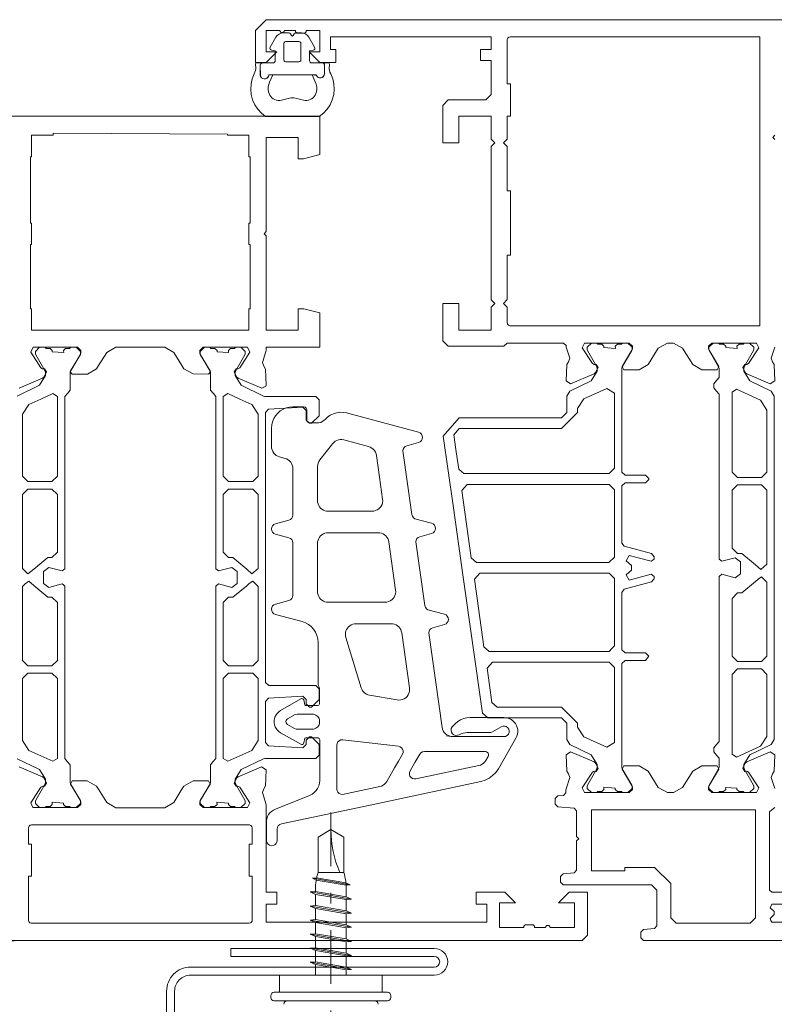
# Paper-space layout 'AD-03 DETAL MONTAŻU OKNA' of a CAD drawing. Header units: millimetres. Extents: x 0 to 420, y 0 to 297.
# Tile 6 of 40: x 97 to 104, y 47 to 56. Entities that reach past the tile are written whole.
import ezdxf
from ezdxf.xclip import XClip

# ---------------------------------------------------------------- set-up
doc = ezdxf.new("R2010")
doc.units = ezdxf.units.MM
doc.header["$MEASUREMENT"] = 0
doc.header["$XCLIPFRAME"] = 0
doc.linetypes.add('051017 Zielona dla najemcy +1$0$STRICHPUNKT', pattern=[10, 5, -2.5, 0, -2.5])
doc.layers.add('0_Nr_pióra__10', color=7, linetype='Continuous', lineweight=13, true_color=0x4b4b4b)
doc.layers.add('A_sciany_Nr_pióra__7', color=7, linetype='Continuous', lineweight=18, true_color=0x171717)
doc.layers.add('A_podrys', color=7, linetype='Continuous')
doc.layers.add('A_stolarka_Nr_pióra__3', color=252, linetype='Continuous', lineweight=13)
doc.linetypes.add('IZOLACJA-0_5', pattern='A,0,[1,AD-03 DETAL MONTAŻU OKNA1.Shx,S=2.380952,R=0,X=0,Y=3.53016e-16],-300,0', length=300)

# ---------------------------------------------------------------- blocks, each defined once
blk = doc.blocks.new('Rysunek_1_1', base_point=(-23204.6361, -13199.2849))
at = {"layer": '0_Nr_pióra__10', "color": 251, "linetype": '051017 Zielona dla najemcy +1$0$STRICHPUNKT', "lineweight": 13, "ltscale": 0.1, "true_color": 0x4b4b4b}
blk.add_line((99.5822, 48.8478), (99.5822, 46.4488), dxfattribs=at)
at = {"layer": '0_Nr_pióra__10', "color": 251, "linetype": 'Continuous', "lineweight": 13, "ltscale": 0.1, "true_color": 0x4b4b4b}
for p, q in [((99.5822, 48.6886), (99.4622, 48.6193)), ((99.5822, 48.6886), (99.7022, 48.6193)), ((99.4622, 48.6193), (99.4622, 48.2886)), ((99.7022, 48.6193), (99.7022, 48.2886)), ((99.4622, 48.2886), (99.7022, 48.2886)), ((99.4097, 48.234), (99.449, 48.2375)), ((99.4097, 48.234), (99.7627, 48.1718)), ((99.4097, 48.234), (99.4452, 48.2175)), ((99.4451, 48.2166), (99.725, 48.1685)), ((99.449, 48.2375), (99.7229, 48.1904)), ((99.3902, 48.1061), (99.4382, 48.1103)), ((99.3902, 48.1061), (99.7742, 48.0384)), ((99.3902, 48.1061), (99.4382, 48.0837)), ((99.4382, 48.1324), (99.4382, 48.1103)), ((99.4382, 48.1103), (99.7262, 48.0608)), ((99.7627, 48.1718), (99.7229, 48.1904)), ((99.7627, 48.1718), (99.725, 48.1685)), ((99.7262, 48.1324), (99.7262, 48.0608)), ((99.4382, 48.0837), (99.4382, 47.979)), ((99.4382, 48.0837), (99.7262, 48.0342)), ((99.7742, 48.0384), (99.7262, 48.0608)), ((99.7742, 48.0384), (99.7262, 48.0342)), ((99.7262, 48.0342), (99.7262, 47.9295)), ((99.3902, 47.9748), (99.4382, 47.979)), ((99.3902, 47.9748), (99.7742, 47.9071)), ((99.3902, 47.9748), (99.4382, 47.9524)), ((99.4382, 47.979), (99.7262, 47.9295)), ((99.4382, 47.9524), (99.7262, 47.9029)), ((99.4382, 47.9524), (99.4382, 47.8476)), ((99.7742, 47.9071), (99.7262, 47.9295)), ((99.3902, 47.8434), (99.4382, 47.8476)), ((99.3902, 47.8434), (99.7742, 47.7757)), ((99.3902, 47.8434), (99.4382, 47.8211)), ((99.4382, 47.8476), (99.7262, 47.7981)), ((99.7742, 47.9071), (99.7262, 47.9029)), ((99.7262, 47.9029), (99.7262, 47.7981)), ((99.4382, 47.8211), (99.7262, 47.7715)), ((99.4382, 47.8211), (99.4382, 47.7163)), ((99.7742, 47.7757), (99.7262, 47.7981)), ((99.7742, 47.7757), (99.7262, 47.7715)), ((99.7262, 47.7715), (99.7262, 47.6668)), ((99.3902, 47.7121), (99.4382, 47.7163)), ((99.3902, 47.7121), (99.7742, 47.6444)), ((99.3902, 47.7121), (99.4382, 47.6897)), ((99.4382, 47.7163), (99.7262, 47.6668)), ((99.4382, 47.6897), (99.7262, 47.6402)), ((99.4382, 47.6897), (99.4382, 47.585)), ((99.7742, 47.6444), (99.7262, 47.6668)), ((99.7742, 47.6444), (99.7262, 47.6402)), ((99.3902, 47.5808), (99.4382, 47.585)), ((99.3902, 47.5808), (99.7742, 47.513)), ((99.3902, 47.5808), (99.4382, 47.5584)), ((99.4382, 47.585), (99.7262, 47.5354)), ((99.4382, 47.5584), (99.7262, 47.5088)), ((99.4382, 47.5584), (99.4382, 47.4536)), ((99.7262, 47.6402), (99.7262, 47.5354)), ((99.7742, 47.513), (99.7262, 47.5354)), ((99.7742, 47.513), (99.7262, 47.5088)), ((99.7262, 47.5088), (99.7262, 47.4041)), ((99.3902, 47.4494), (99.4382, 47.4536)), ((99.3902, 47.4494), (99.7742, 47.3817)), ((99.3902, 47.4494), (99.4382, 47.427)), ((99.4382, 47.4536), (99.7262, 47.4041)), ((99.4382, 47.427), (99.7262, 47.3775)), ((99.4382, 47.427), (99.4382, 47.3286)), ((99.7742, 47.3817), (99.7262, 47.4041)), ((99.7742, 47.3817), (99.7262, 47.3775)), ((99.7262, 47.3775), (99.7262, 47.3286)), ((99.0222, 47.1366), (99.0222, 47.1206)), ((99.0542, 47.1686), (100.1102, 47.1686)), ((100.1422, 47.1366), (100.1422, 47.1206)), ((99.0542, 47.0886), (100.1102, 47.0886))]:
    blk.add_line(p, q, dxfattribs=at)
at = {"layer": '0_Nr_pióra__10', "color": 251, "linetype": 'Continuous', "lineweight": 13, "ltscale": 0.1, "true_color": 0x4b4b4b, "flags": 128}
blk.add_lwpolyline([(100.548, 47.4036), (98.273, 47.4036, 0.414214), (98.048, 47.1786), (98.048, 41.3408, -0.414214), (97.898, 41.1908), (91.248, 41.1908, -1), (91.248, 41.2908), (93.148, 41.2908), (93.148, 41.3658), (91.248, 41.3658, 1), (91.248, 41.1158), (97.898, 41.1158, 0.414214), (98.123, 41.3408), (98.123, 47.1786, -0.414214), (98.273, 47.3286), (100.548, 47.3286, 1), (100.548, 47.5786), (98.648, 47.5786), (98.648, 47.5036), (100.548, 47.5036, -1)], format="xyb", close=True, dxfattribs=at)
blk.add_lwpolyline([(99.1022, 47.1686), (99.1022, 47.3286), (100.0622, 47.3286), (100.0622, 47.1686)], dxfattribs=at)
at = {"layer": '0_Nr_pióra__10', "color": 251, "linetype": 'Continuous', "lineweight": 13, "ltscale": 0.1, "true_color": 0x4b4b4b}
for centre, radius, start, end in [((100.58, 48.6886), 0.9978, 180, 203.63452), ((99.9586, 48.1324), 0.5204, 162.5312, 180), ((99.2059, 48.1324), 0.5204, 0, 17.4688), ((99.0542, 47.1366), 0.032, 90, 180), ((99.0542, 47.1206), 0.032, 180, 270), ((100.1102, 47.1366), 0.032, 0, 90), ((100.1102, 47.1206), 0.032, 270, 0), ((99.1742, 47.0566), 0.032, 90, 180), ((99.9902, 47.0566), 0.032, 0, 90)]:
    blk.add_arc(centre, radius, start, end, dxfattribs=at)
at = {"layer": 'A_sciany_Nr_pióra__7', "color": 250, "linetype": 'IZOLACJA-0_5', "lineweight": 18, "ltscale": 0.1, "true_color": 0x171717, "flags": 128}
blk.add_lwpolyline([(96.1759, 44.2248), (96.1759, 47.1534, -0.414214), (96.6759, 47.6534), (100.4776, 47.6534)], format="xyb", dxfattribs=at)
at = {"layer": 'A_stolarka_Nr_pióra__3', "color": 252, "linetype": 'Continuous', "lineweight": 13, "ltscale": 0.1}
for p, q in [((99.1883, 56.13), (99.1384, 56.13)), ((99.2143, 56.105), (99.2056, 56.12)), ((99.2403, 56.12), (99.2316, 56.105)), ((99.3075, 56.13), (99.2576, 56.13)), ((99.0691, 56.09), (99.0156, 55.9974)), ((99.4303, 55.9974), (99.3768, 56.09)), ((99.0295, 55.9677), (99.0629, 55.9618)), ((99.0629, 55.9618), (99.0629, 55.87)), ((99.3829, 55.9618), (99.4164, 55.9677)), ((99.3829, 55.87), (99.3829, 55.9618)), ((98.9229, 55.83), (98.9229, 55.74)), ((99.0429, 55.85), (98.9429, 55.85)), ((99.5029, 55.85), (99.4029, 55.85)), ((99.5229, 55.75), (99.5229, 55.83)), ((99.0029, 55.74), (99.4442, 55.74))]:
    blk.add_line(p, q, dxfattribs=at)
at = {"layer": 'A_stolarka_Nr_pióra__3', "color": 252, "linetype": 'Continuous', "lineweight": 13, "ltscale": 0.1, "flags": 128}
for points in [[(103.7279, 55.174), (103.7079, 55.154), (103.7279, 55.134)], [(103.7257, 53.1959), (103.692, 53.0921), (103.706, 53.0566), (103.7215, 53.0314), (103.7268, 52.8813), (103.6851, 52.8527), (103.4665, 52.9454), (103.4515, 52.9594), (103.4281, 53.0053), (103.447, 53.0343), (103.4645, 53.0334), (103.4823, 53.0425), (103.5764, 53.1875), (103.555, 53.2336), (103.1382, 53.2336), (103.1082, 53.2036), (103.1082, 53.1815), (103.1126, 53.1659), (103.2052, 53.014), (103.1881, 52.9836), (103.0456, 52.984), (102.9603, 53.0319), (102.8664, 53.1857), (102.7811, 53.2336), (102.7247, 53.2336), (102.6393, 53.1857), (102.5455, 53.0319), (102.4601, 52.9836), (102.3176, 52.9836), (102.3005, 53.014), (102.3932, 53.1659), (102.3976, 53.1815), (102.3976, 53.2036), (102.3676, 53.2336), (101.9507, 53.2336), (101.9293, 53.1875), (102.0235, 53.0425), (102.0413, 53.0334), (102.0588, 53.0343), (102.0776, 53.0053), (102.0543, 52.9594), (102.0393, 52.9454), (101.8207, 52.8527), (101.779, 52.8813), (101.7842, 53.0314), (101.7997, 53.0566), (101.8137, 53.0921), (101.78, 53.1961), (101.7776, 53.2096), (101.7526, 53.2336), (101.228, 53.2336), (101.1979, 53.2036), (100.678, 53.2036), (100.628, 53.2536), (100.628, 53.6036), (100.778, 53.6036), (100.778, 53.3536), (101.078, 53.3536), (101.078, 53.5688), (101.1128, 53.6036), (101.078, 53.6384), (101.078, 55.0686), (101.113, 55.1036), (101.078, 55.1386), (101.078, 55.3536), (100.778, 55.3536), (100.778, 55.1036), (100.6283, 55.1036), (100.6283, 55.4536), (100.6783, 55.5036), (101.028, 55.5036), (101.078, 55.5536), (101.078, 55.8736), (100.978, 55.8736), (100.978, 55.9736), (101.078, 55.9736), (101.078, 56.0936), (99.578, 56.0936), (99.578, 55.9736), (99.628, 55.9736), (99.628, 55.8536), (99.478, 55.8536), (99.378, 55.9536), (99.478, 55.9536), (99.478, 56.1536), (99.3529, 56.1536), (99.3529, 56.1411), (99.3404, 56.1286), (99.2654, 56.1286), (99.2529, 56.1411), (99.2529, 56.1536), (99.1529, 56.1536), (99.1379, 56.1336), (99.1179, 56.1336), (99.1029, 56.1536), (98.978, 56.1536), (98.978, 55.9536), (99.078, 55.9536), (98.978, 55.8536), (98.878, 55.8536), (98.878, 56.1536), (98.978, 56.2536), (104.2279, 56.2536)], [(96.128, 55.3536), (99.478, 55.3536), (99.478, 55.1737), (99.478, 54.9938), (99.328, 54.9536), (99.278, 54.9536), (99.278, 55.1538), (98.978, 55.1538), (98.978, 54.274), (98.958, 54.254), (98.978, 54.234), (98.978, 53.3536), (99.278, 53.3536), (99.278, 53.5536), (99.3311, 53.5536), (99.478, 53.5142), (99.478, 53.1936), (98.978, 53.1936), (98.9784, 53.1669), (98.9761, 53.1554), (98.9424, 53.0516), (98.9564, 53.016), (98.9719, 52.9908), (98.9771, 52.8408), (98.9757, 52.8305), (98.9379, 52.8112), (98.7168, 52.9049), (98.7018, 52.9189), (98.6785, 52.9647), (98.6973, 52.9938), (98.7148, 52.9929), (98.7326, 53.0019), (98.8268, 53.147), (98.8045, 53.1936), (98.3883, 53.1936), (98.3583, 53.1636), (98.3583, 53.1415), (98.3627, 53.1259), (98.4554, 52.974), (98.4583, 52.9636), (98.4383, 52.9439), (98.2957, 52.9443), (98.2104, 52.9922), (98.192, 53.0224), (98.1163, 53.1464), (98.0309, 53.1943), (97.5748, 53.1941), (97.4895, 53.1461), (97.4138, 53.0221), (97.3954, 52.992), (97.31, 52.9436), (97.1675, 52.9436), (97.1476, 52.9636), (97.1506, 52.974), (97.2433, 53.1259), (97.2476, 53.1415), (97.2476, 53.1636), (97.2176, 53.1936), (96.8015, 53.1936), (96.7792, 53.147), (96.8733, 53.0019), (96.8912, 52.9929), (96.9086, 52.9938), (96.9275, 52.9647), (96.9041, 52.9189), (96.8891, 52.9049), (96.6705, 52.8121)], [(96.6527, 52.7367), (96.862, 52.8388), (96.9182, 52.9287), (96.9182, 52.9558), (96.9142, 52.9708), (96.8259, 53.1237), (96.8232, 53.1337), (96.8232, 53.1537), (96.8632, 53.1937), (96.9132, 53.1937), (96.9232, 53.1837), (96.9607, 53.1837), (96.9807, 53.1637), (96.9807, 53.1525), (97.0876, 53.1441), (97.0857, 53.1637), (97.1057, 53.1837), (97.1432, 53.1837), (97.1532, 53.1937), (97.2032, 53.1937), (97.2432, 53.1537), (97.2432, 53.1337), (97.2405, 53.1237), (97.1522, 52.9708), (97.1482, 52.9558), (97.1482, 52.7937), (97.126, 52.7647), (97.0982, 52.7343), (97.0982, 51.1237), (97.0731, 51.1044), (96.9484, 51.1374), (96.8982, 51.0987), (96.8982, 50.9887), (96.9484, 50.95), (97.0731, 50.983), (97.0856, 50.9734), (97.0982, 50.9637), (97.0982, 49.3531), (97.1204, 49.3242), (97.1482, 49.2937), (97.1482, 49.1316), (97.1522, 49.1166), (97.2405, 48.9637), (97.2432, 48.9537), (97.2432, 48.9337), (97.2032, 48.8937), (97.1532, 48.8937), (97.1432, 48.9037), (97.1057, 48.9037), (97.0857, 48.9237), (97.0857, 48.9349), (96.9788, 48.9433), (96.9807, 48.9237), (96.9607, 48.9037), (96.9232, 48.9037), (96.9132, 48.8937), (96.8632, 48.8937), (96.8232, 48.9337), (96.8232, 48.9537), (96.8259, 48.9637), (96.9142, 49.1166), (96.9182, 49.1316), (96.9182, 49.1587), (96.862, 49.2486), (96.6527, 49.3507)], [(105.4872, 47.8234), (103.6978, 47.8234), (103.6909, 47.8406), (103.6839, 47.8578), (103.7216, 47.894), (103.7216, 47.9228), (103.6839, 47.959), (103.6978, 47.9934), (103.8278, 47.9934)], [(103.8278, 48.1034), (103.6978, 48.1034), (103.6778, 48.1234), (103.6782, 48.8535), (103.6982, 48.8734), (103.7278, 48.8934)], [(103.7257, 49.0711), (103.692, 49.1749), (103.706, 49.2105), (103.7215, 49.2357), (103.7268, 49.3857), (103.6851, 49.4144), (103.4665, 49.3216), (103.4515, 49.3076), (103.4281, 49.2618), (103.447, 49.2327), (103.4645, 49.2337), (103.4823, 49.2246), (103.5764, 49.0796), (103.555, 49.0335), (103.1382, 49.0335), (103.1082, 49.0635), (103.1082, 49.0855), (103.1126, 49.1012), (103.2054, 49.2532), (103.1882, 49.2836), (103.0456, 49.2832), (102.9603, 49.2353), (102.8663, 49.0814), (102.781, 49.0335), (102.7248, 49.0335), (102.6394, 49.0814), (102.5455, 49.2353), (102.4601, 49.2836), (102.3175, 49.2836), (102.3004, 49.2532), (102.3932, 49.1012), (102.3976, 49.0855), (102.3976, 49.0635), (102.3676, 49.0335), (101.9507, 49.0335), (101.9293, 49.0796), (102.0235, 49.2246), (102.0413, 49.2337), (102.0588, 49.2327), (102.0776, 49.2618), (102.0543, 49.3076), (102.0393, 49.3216), (101.8207, 49.4144), (101.779, 49.3857), (101.7842, 49.2357), (101.7997, 49.2105), (101.8137, 49.1749), (101.7793, 49.069), (101.7769, 49.0537), (101.7768, 49.0329), (101.754, 49.0081), (101.7, 49.0034), (101.6772, 48.9785), (101.6772, 48.9264), (101.7, 48.9015), (101.8541, 48.888), (101.8769, 48.8631), (101.8769, 48.6235), (101.8969, 48.6035), (101.8769, 48.5835), (101.8769, 48.3095), (101.8541, 48.2846), (101.75, 48.2755), (101.7272, 48.2505), (101.7272, 48.1985), (101.7522, 48.1735), (102.5768, 48.1735), (102.6268, 48.1235), (102.6268, 47.7894), (102.604, 47.7645), (102.5, 47.7554), (102.4772, 47.7305), (102.4772, 47.6784), (102.5022, 47.6534), (106.3772, 47.6534)], [(96.6708, 49.2746), (96.8894, 49.1818), (96.9044, 49.1678), (96.9278, 49.122), (96.9089, 49.0929), (96.8914, 49.0938), (96.8736, 49.0847), (96.7794, 48.9397), (96.8009, 48.8936), (97.2177, 48.8936), (97.2477, 48.9236), (97.2477, 48.9457), (97.2433, 48.9613), (97.1507, 49.1131), (97.1677, 49.1436), (97.3077, 49.1436), (97.3954, 49.0952), (97.4139, 49.065), (97.4895, 48.941), (97.5749, 48.8931), (98.0309, 48.8929), (98.1163, 48.9408), (98.192, 49.0648), (98.2104, 49.095), (98.2958, 49.1429), (98.4381, 49.1433), (98.4552, 49.1129), (98.3627, 48.9613), (98.3584, 48.9457), (98.3584, 48.9236), (98.3884, 48.8936), (98.8052, 48.8936), (98.8266, 48.9397), (98.7325, 49.0847), (98.7146, 49.0938), (98.6972, 49.0929), (98.6783, 49.122), (98.7016, 49.1678), (98.7167, 49.1818), (98.9352, 49.2746), (98.9769, 49.2459), (98.9717, 49.0958), (98.9562, 49.0706), (98.9422, 49.0351), (98.9759, 48.9313), (98.9784, 48.9158), (98.9777, 48.1034), (99.0776, 48.1034), (99.0776, 47.9934), (98.9776, 47.9934), (98.9776, 47.8234), (101.0373, 47.8234), (101.0373, 47.9934), (100.9373, 47.9934), (100.9373, 48.1034), (101.2073, 48.1034), (101.3073, 48.0034), (101.1573, 48.0034), (101.1573, 47.7734), (101.3823, 47.7734), (101.3823, 47.7859), (101.3948, 47.7984), (101.4698, 47.7984), (101.4823, 47.7859), (101.4823, 47.7734), (101.5823, 47.7734), (101.5973, 47.7934), (101.6173, 47.7934), (101.6323, 47.7734), (101.8573, 47.7734), (101.8573, 48.0034), (101.7073, 48.0034), (101.8073, 48.1034), (101.9773, 48.1034), (101.9773, 47.7034), (101.9523, 47.6784), (101.9273, 47.6534), (96.128, 47.6534)]]:
    blk.add_lwpolyline(points, dxfattribs=at)
for points in [[(99.1629, 55.86), (99.2829, 55.86), (99.2929, 55.8627), (99.3003, 55.87), (99.3029, 55.88), (99.3029, 56.03), (99.3003, 56.04), (99.2929, 56.0473), (99.2829, 56.05), (99.1629, 56.05), (99.1529, 56.0473), (99.1456, 56.04), (99.1429, 56.03), (99.1429, 55.88), (99.1456, 55.87), (99.1529, 55.8627)], [(103.5878, 54.7436), (103.588, 56.0936), (101.258, 56.0936), (101.2443, 56.0903), (101.2337, 56.0812), (101.2283, 56.0683), (101.228, 55.6536), (101.258, 55.6536), (101.258, 55.3536), (101.228, 55.3536), (101.228, 55.1386), (101.193, 55.1036), (101.228, 55.0686), (101.228, 54.6536), (101.258, 54.6536), (101.258, 54.0536), (101.228, 54.0536), (101.228, 53.6388), (101.1928, 53.6036), (101.228, 53.5684), (101.228, 53.4237), (101.2312, 53.41), (101.2403, 53.3994), (101.2533, 53.394), (103.5877, 53.3937)], [(99.4742, 55.35), (99.5135, 55.381), (99.5473, 55.4179), (99.5748, 55.4597), (99.5953, 55.5053), (99.6083, 55.5536), (99.6134, 55.6034), (99.6105, 55.6534), (99.5997, 55.7022), (99.5812, 55.7487), (99.5736, 55.7628), (99.5685, 55.7779), (99.566, 55.7937), (99.5661, 55.8097), (99.5688, 55.8254), (99.5687, 55.8381), (99.5643, 55.85), (99.5029, 55.85), (99.5147, 55.8462), (99.522, 55.8362), (99.5229, 55.75), (99.5207, 55.7367), (99.514, 55.7248), (99.5039, 55.7159), (99.4913, 55.7109), (99.4778, 55.7103), (99.4649, 55.7143), (99.454, 55.7224), (99.4465, 55.7336), (99.4062, 55.74), (99.437, 55.6725), (99.4451, 55.6501), (99.4496, 55.6267), (99.4503, 55.603), (99.4472, 55.5794), (99.4427, 55.564), (99.4357, 55.5495), (99.4266, 55.5364), (99.4154, 55.5249), (99.4026, 55.5153), (99.3884, 55.5079), (99.3731, 55.5029), (99.3573, 55.5003), (99.3413, 55.5003), (99.3255, 55.5029), (99.2649, 55.5178), (99.2375, 55.5223), (99.2097, 55.5223), (99.1822, 55.5178), (99.1217, 55.5029), (99.1059, 55.5003), (99.0898, 55.5003), (99.074, 55.5029), (99.0588, 55.5079), (99.0446, 55.5153), (99.0317, 55.5249), (99.0206, 55.5364), (99.0114, 55.5495), (99.0045, 55.564), (98.9999, 55.5794), (98.9969, 55.6024), (98.9975, 55.6256), (99.0016, 55.6484), (99.0093, 55.6704), (99.0397, 55.74), (99.0029, 55.74), (99.0008, 55.727), (98.9945, 55.7154), (98.9848, 55.7065), (98.9728, 55.7012), (98.9596, 55.7001), (98.9469, 55.7034), (98.9358, 55.7106), (98.9278, 55.721), (98.9235, 55.7334), (98.9229, 55.83), (98.9268, 55.8417), (98.9368, 55.849), (98.8829, 55.85), (98.8785, 55.8381), (98.8783, 55.8254), (98.8811, 55.8097), (98.8812, 55.7937), (98.8786, 55.7779), (98.8735, 55.7628), (98.866, 55.7487), (98.8475, 55.7022), (98.8367, 55.6534), (98.8338, 55.6034), (98.8389, 55.5536), (98.8518, 55.5053), (98.8723, 55.4597), (98.8998, 55.4179), (98.9337, 55.381), (98.9729, 55.35)], [(98.6176, 55.1836), (96.9881, 55.1936), (96.9881, 55.1736), (96.7881, 55.1736), (96.7881, 54.9736), (96.7779, 54.9736), (96.7779, 54.354), (96.7881, 54.354), (96.7881, 54.154), (96.7779, 54.154), (96.7778, 53.5538), (96.7881, 53.5538), (96.7881, 53.3538), (98.8176, 53.3547), (98.8176, 53.5538), (98.8279, 53.5538), (98.8278, 54.154), (98.8176, 54.154), (98.8176, 54.354), (98.8278, 54.354), (98.8277, 54.9736), (98.8176, 54.9736), (98.8176, 55.1736), (98.6176, 55.1736)], [(99.4727, 52.7036), (99.4727, 52.6286), (99.4727, 52.5536), (99.4027, 52.4836), (99.3827, 52.4836), (99.3527, 52.5136), (99.3527, 52.6036), (99.321, 52.6335), (99.001, 52.6152), (98.9727, 52.5853), (98.9727, 51.3244), (98.9727, 50.0636), (99.0027, 50.0336), (99.4427, 50.0336), (99.4727, 50.0036), (99.4727, 49.9036), (99.4027, 49.8336), (99.3827, 49.8336), (99.3527, 49.8636), (99.3527, 49.9036), (99.321, 49.9335), (99.001, 49.9152), (98.9727, 49.8853), (98.9727, 49.5019), (99.001, 49.472), (99.321, 49.4536), (99.3527, 49.4836), (99.3527, 49.5236), (99.3827, 49.5536), (99.4027, 49.5536), (99.4727, 49.4836), (99.4727, 49.3836), (99.4427, 49.3536), (98.9664, 49.3536), (98.9532, 49.3506), (98.7439, 49.2485), (98.6877, 49.1586), (98.6877, 49.1315), (98.6918, 49.1165), (98.7801, 48.9636), (98.7827, 48.9536), (98.7827, 48.9336), (98.7427, 48.8936), (98.6927, 48.8936), (98.6827, 48.9036), (98.6452, 48.9036), (98.6252, 48.9236), (98.6252, 48.9348), (98.5184, 48.9432), (98.5202, 48.9236), (98.5002, 48.9036), (98.4627, 48.9036), (98.4527, 48.8936), (98.4027, 48.8936), (98.3627, 48.9336), (98.3627, 48.9536), (98.3654, 48.9636), (98.4537, 49.1165), (98.4577, 49.1315), (98.4577, 49.2936), (98.48, 49.3226), (98.5077, 49.353), (98.5077, 50.9636), (98.5329, 50.9829), (98.6575, 50.9499), (98.7077, 50.9886), (98.7077, 51.0986), (98.6575, 51.1373), (98.5329, 51.1043), (98.5077, 51.1236), (98.5077, 52.7342), (98.4855, 52.7631), (98.4577, 52.7936), (98.4577, 52.9557), (98.4537, 52.9707), (98.3654, 53.1236), (98.3627, 53.1336), (98.3627, 53.1536), (98.4027, 53.1936), (98.4527, 53.1936), (98.4627, 53.1836), (98.5002, 53.1836), (98.5202, 53.1636), (98.5202, 53.1524), (98.6271, 53.144), (98.6252, 53.1636), (98.6452, 53.1836), (98.6827, 53.1836), (98.6927, 53.1936), (98.7427, 53.1936), (98.7827, 53.1536), (98.7827, 53.1336), (98.7801, 53.1236), (98.6918, 52.9707), (98.6877, 52.9557), (98.6877, 52.9286), (98.7439, 52.8387), (98.9532, 52.7366), (98.9664, 52.7336), (99.4427, 52.7336)], [(100.999, 49.7764), (100.8149, 51.0694), (100.7229, 51.716), (100.6308, 52.3625), (100.7793, 52.5336), (101.7343, 52.5336), (101.7843, 52.5836), (101.7843, 52.7375), (101.8123, 52.7824), (102.0133, 52.881), (102.0693, 52.9708), (102.0693, 52.9948), (102.0653, 53.0098), (101.977, 53.1628), (101.9743, 53.1728), (101.9743, 53.1934), (102.0143, 53.2334), (102.0643, 53.2334), (102.0743, 53.2234), (102.1118, 53.2234), (102.1318, 53.2034), (102.1318, 53.1922), (102.2387, 53.1838), (102.2368, 53.2034), (102.2568, 53.2234), (102.2943, 53.2234), (102.3043, 53.2334), (102.3543, 53.2334), (102.3943, 53.1934), (102.3943, 53.1728), (102.3916, 53.1628), (102.3033, 53.0098), (102.2993, 52.9948), (102.2993, 52.0284), (102.3293, 51.9984), (102.5193, 51.9984), (102.5493, 51.9684), (102.5493, 51.9584), (102.5193, 51.9284), (102.3293, 51.9284), (102.2993, 51.8984), (102.2993, 51.3635), (102.3215, 51.3345), (102.5771, 51.266), (102.5993, 51.2371), (102.5993, 51.214), (102.5741, 51.1944), (102.3671, 51.2498), (102.3398, 51.198), (102.3885, 51.1565), (102.3885, 51.1109), (102.3398, 51.0693), (102.3671, 51.0175), (102.5741, 51.073), (102.5993, 51.0533), (102.5993, 51.0303), (102.5771, 51.0013), (102.3215, 50.9328), (102.2993, 50.9039), (102.2993, 50.3686), (102.3293, 50.3386), (102.5193, 50.3386), (102.5493, 50.3086), (102.5193, 50.2686), (102.3293, 50.2686), (102.2993, 50.2386), (102.2993, 49.2722), (102.3033, 49.2572), (102.3916, 49.1043), (102.3943, 49.0943), (102.3943, 49.0736), (102.3543, 49.0336), (102.3043, 49.0336), (102.2943, 49.0436), (102.2568, 49.0436), (102.2368, 49.0636), (102.2368, 49.0748), (102.1299, 49.0833), (102.1318, 49.0636), (102.1118, 49.0436), (102.0743, 49.0436), (102.0643, 49.0336), (102.0143, 49.0336), (101.9743, 49.0736), (101.9743, 49.0943), (101.977, 49.1043), (102.0653, 49.2572), (102.0693, 49.2722), (102.0693, 49.2963), (102.0133, 49.3861), (101.8123, 49.4846), (101.7843, 49.5295), (101.7843, 49.6836), (101.7343, 49.7336), (101.0485, 49.7335)], [(103.7214, 52.7375), (103.7214, 51.1335), (103.7214, 50.3315), (103.7214, 49.5295), (103.6934, 49.4846), (103.4924, 49.3861), (103.4364, 49.2963), (103.4364, 49.2722), (103.4405, 49.2572), (103.5288, 49.1042), (103.5314, 49.0942), (103.5314, 49.0736), (103.4914, 49.0336), (103.4414, 49.0336), (103.4314, 49.0436), (103.3939, 49.0436), (103.3739, 49.0636), (103.3739, 49.0748), (103.2671, 49.0832), (103.2689, 49.0636), (103.2489, 49.0436), (103.2114, 49.0436), (103.2014, 49.0336), (103.1514, 49.0336), (103.1114, 49.0736), (103.1114, 49.0942), (103.1141, 49.1042), (103.2024, 49.2572), (103.2064, 49.2722), (103.2064, 49.3543), (103.1814, 49.3839), (103.1564, 49.4135), (103.1564, 49.4535), (103.1814, 49.4831), (103.2064, 49.5127), (103.2064, 51.0533), (103.2316, 51.073), (103.3561, 51.0396), (103.4064, 51.0783), (103.4064, 51.1891), (103.3561, 51.2277), (103.2316, 51.1943), (103.2064, 51.214), (103.2064, 52.7543), (103.1814, 52.7839), (103.1564, 52.8135), (103.1564, 52.8535), (103.1814, 52.8831), (103.2064, 52.9127), (103.2064, 52.9948), (103.2024, 53.0098), (103.1141, 53.1628), (103.1114, 53.1728), (103.1114, 53.1934), (103.1514, 53.2334), (103.2014, 53.2334), (103.2114, 53.2234), (103.2489, 53.2234), (103.2689, 53.2034), (103.2689, 53.1922), (103.3758, 53.1838), (103.3739, 53.2034), (103.3939, 53.2234), (103.4314, 53.2234), (103.4414, 53.2334), (103.4914, 53.2334), (103.5314, 53.1934), (103.5314, 53.1728), (103.5288, 53.1628), (103.4405, 53.0098), (103.4364, 52.9948), (103.4364, 52.9708), (103.4924, 52.881), (103.6934, 52.7824)], [(100.7526, 52.2165), (100.7754, 52.0564), (100.8002, 52.0349), (100.8249, 52.0134), (102.1793, 52.0134), (102.2293, 52.0634), (102.2293, 52.7646), (102.1586, 52.8101), (101.9429, 52.712), (101.8843, 52.621), (101.8843, 52.5836), (101.7343, 52.4336), (100.7793, 52.4336), (100.7298, 52.3765)], [(103.653, 52.3182), (103.653, 52.6078), (103.5944, 52.6988), (103.3704, 52.8009), (103.328, 52.7736), (103.328, 52.0286), (103.353, 52.0036), (103.378, 51.9786), (103.603, 51.9786), (103.653, 52.0286)], [(96.8737, 52.7099), (96.7617, 52.6589), (96.7032, 52.5679), (96.7032, 51.9887), (96.7282, 51.9637), (96.7532, 51.9387), (96.9782, 51.9387), (97.0282, 51.9887), (97.0282, 52.7337), (96.9858, 52.761)], [(98.7322, 52.7098), (98.6202, 52.7609), (98.5777, 52.7336), (98.5777, 51.9886), (98.6027, 51.9636), (98.6277, 51.9386), (98.8527, 51.9386), (98.9027, 51.9886), (98.9027, 52.5678), (98.8442, 52.6588)], [(100.9811, 49.1375), (100.0505, 48.9397), (99.12, 48.7419), (99.1042, 48.7356), (99.0915, 48.7244), (99.0832, 48.7097), (99.0804, 48.693), (99.0804, 48.588), (99.0776, 48.5718), (99.0698, 48.5573), (99.0577, 48.5461), (99.0426, 48.5395), (99.0262, 48.5382), (99.0103, 48.5422), (98.9965, 48.5512), (98.9864, 48.5642), (98.981, 48.5798), (98.9804, 48.7689), (98.9837, 48.7896), (98.9905, 48.8095), (99.0004, 48.828), (99.0132, 48.8446), (99.0285, 48.8589), (99.046, 48.8705), (99.0652, 48.879), (99.3836, 49.0077), (99.4063, 49.0191), (99.4267, 49.0343), (99.4443, 49.0526), (99.4585, 49.0737), (99.4689, 49.0969), (99.4753, 49.1214), (99.4775, 49.1467), (99.4775, 49.5267), (99.4736, 49.5385), (99.4636, 49.5458), (99.4025, 49.5467), (99.3475, 49.5467), (99.3388, 49.5417), (99.3305, 49.4983), (99.3261, 49.4889), (99.3177, 49.483), (99.3074, 49.482), (99.1126, 49.5927), (99.0967, 49.6037), (99.0827, 49.6171), (99.0711, 49.6325), (99.0621, 49.6496), (99.056, 49.668), (99.0528, 49.6871), (99.0528, 49.7064), (99.056, 49.7255), (99.0621, 49.7438), (99.0711, 49.761), (99.0827, 49.7764), (99.0967, 49.7898), (99.1126, 49.8008), (99.3008, 49.9091), (99.3108, 49.9117), (99.3208, 49.9091), (99.3281, 49.9017), (99.3376, 49.855), (99.344, 49.8473), (99.4575, 49.8467), (99.4698, 49.851), (99.4769, 49.8619), (99.4753, 50.0055), (99.4718, 50.019), (99.4625, 50.0367), (99.4625, 50.4384), (99.4598, 50.4709), (99.4518, 50.5026), (99.4388, 50.5326), (99.4211, 50.5601), (99.3992, 50.5843), (99.3736, 50.6046), (99.345, 50.6205), (99.3142, 50.6315), (99.0645, 50.6984), (99.0497, 50.7052), (99.0378, 50.7163), (99.0301, 50.7307), (99.0275, 50.7467), (99.0301, 50.7628), (99.0378, 50.7772), (99.0497, 50.7883), (99.0645, 50.795), (99.1904, 50.8288), (99.2052, 50.8355), (99.2171, 50.8466), (99.2248, 50.861), (99.2275, 50.8771), (99.2275, 51.3664), (99.2248, 51.3825), (99.2171, 51.3969), (99.2052, 51.408), (99.1904, 51.4147), (99.0645, 51.4484), (99.0497, 51.4552), (99.0378, 51.4663), (99.0301, 51.4807), (99.0275, 51.4967), (99.0301, 51.5128), (99.0378, 51.5272), (99.0497, 51.5383), (99.0645, 51.545), (99.1904, 51.5788), (99.2052, 51.5855), (99.2171, 51.5966), (99.2248, 51.611), (99.2275, 51.6271), (99.2275, 52.0597), (99.2261, 52.076), (99.2221, 52.0918), (99.2156, 52.1068), (99.2068, 52.1206), (99.1958, 52.1327), (99.183, 52.1428), (99.1687, 52.1508), (99.1533, 52.1563), (99.1016, 52.1702), (99.0862, 52.1757), (99.0719, 52.1836), (99.0591, 52.1938), (99.0481, 52.2059), (99.0393, 52.2196), (99.0328, 52.2346), (99.0288, 52.2505), (99.0275, 52.2667), (99.0275, 52.4367), (99.0299, 52.468), (99.0372, 52.4985), (99.0493, 52.5275), (99.0657, 52.5543), (99.086, 52.5782), (99.1099, 52.5985), (99.1367, 52.6149), (99.1657, 52.627), (99.1962, 52.6343), (99.2275, 52.6367), (99.3275, 52.6367), (99.3411, 52.6335), (99.3517, 52.6244), (99.3571, 52.6114), (99.3575, 52.5167), (99.3607, 52.5031), (99.3698, 52.4925), (99.3828, 52.4871), (99.4538, 52.4867), (99.4706, 52.4882), (99.4869, 52.4924), (99.5022, 52.4992), (99.5162, 52.5085), (99.5284, 52.5201), (99.5512, 52.5418), (99.577, 52.5597), (99.6054, 52.5733), (99.6356, 52.5823), (99.6668, 52.5865), (99.6983, 52.5857), (99.7292, 52.5799), (100.4004, 52.4001), (100.4152, 52.3934), (100.4271, 52.3822), (100.4348, 52.3679), (100.4375, 52.3518), (100.4348, 52.3357), (100.4271, 52.3214), (100.4152, 52.3102), (100.4004, 52.3035), (100.2914, 52.2743), (100.2768, 52.2677), (100.265, 52.2568), (100.2572, 52.2428), (100.2544, 52.227), (100.3386, 51.6305), (100.3436, 51.6147), (100.3536, 51.6014), (100.3673, 51.5921), (100.5214, 51.5501), (100.5362, 51.5434), (100.5481, 51.5322), (100.5558, 51.5179), (100.5584, 51.5018), (100.5558, 51.4857), (100.5481, 51.4714), (100.5362, 51.4602), (100.5214, 51.4535), (100.4124, 51.4243), (100.3978, 51.4177), (100.386, 51.4068), (100.3782, 51.3928), (100.3753, 51.377), (100.4596, 50.7805), (100.4646, 50.7647), (100.4745, 50.7514), (100.4883, 50.7421), (100.6423, 50.7001), (100.6572, 50.6934), (100.6691, 50.6822), (100.6767, 50.6679), (100.6794, 50.6518), (100.6767, 50.6357), (100.6691, 50.6214), (100.6572, 50.6102), (100.6423, 50.6035), (100.5334, 50.5743), (100.5187, 50.5677), (100.5069, 50.5568), (100.4992, 50.5428), (100.4963, 50.527), (100.6214, 49.6436), (100.6252, 49.627), (100.6318, 49.6114), (100.6409, 49.597), (100.6523, 49.5844), (100.6657, 49.574), (100.6807, 49.5659), (100.6968, 49.5605), (100.7136, 49.5579), (100.6608, 49.5643), (100.7041, 49.5586), (100.7477, 49.5567), (101.1975, 49.5567), (101.2138, 49.5593), (101.2285, 49.5671), (101.2397, 49.5792), (101.2462, 49.5944), (101.2474, 49.611), (101.243, 49.627), (101.2336, 49.6406), (101.2203, 49.6504), (101.2044, 49.6552), (101.1878, 49.6544), (101.1725, 49.6483), (101.0917, 49.6017), (101.0754, 49.5957), (100.8548, 49.595), (100.8352, 49.5937), (100.816, 49.5898), (100.7974, 49.5835), (100.7797, 49.5748), (100.7639, 49.569), (100.7471, 49.5687), (100.7311, 49.574), (100.7178, 49.5844), (100.7087, 49.5986), (100.7048, 49.615), (100.7066, 49.6318), (100.7139, 49.647), (100.7423, 49.6764), (100.7661, 49.6968), (100.7929, 49.7132), (100.8219, 49.7252), (100.8524, 49.7325), (100.8837, 49.735), (101.1975, 49.735), (101.2183, 49.7336), (101.2386, 49.7289), (101.2579, 49.7209), (101.2757, 49.7099), (101.2914, 49.6962), (101.3047, 49.6801), (101.3152, 49.6621), (101.3226, 49.6426), (101.3268, 49.6221), (101.3276, 49.6013), (101.325, 49.5806), (101.3191, 49.5605), (101.31, 49.5417), (101.1457, 49.257), (101.1218, 49.2227), (101.0925, 49.1928), (101.0587, 49.1682), (101.0212, 49.1496)], [(100.0364, 51.9798), (100.0074, 52.1837), (100.0036, 52.1999), (99.9973, 52.2153), (99.9885, 52.2294), (99.9774, 52.2419), (99.9644, 52.2524), (99.9499, 52.2605), (99.9342, 52.2662), (99.7023, 52.3283), (99.6858, 52.3313), (99.6691, 52.3315), (99.6527, 52.3289), (99.6368, 52.3236), (99.6221, 52.3157), (99.6089, 52.3056), (99.5976, 52.2933), (99.4787, 52.1411), (99.4696, 52.1273), (99.4629, 52.1121), (99.4588, 52.096), (99.4575, 52.0795), (99.4575, 51.7617), (99.4587, 51.7461), (99.4624, 51.7308), (99.4684, 51.7163), (99.4766, 51.703), (99.4867, 51.691), (99.4987, 51.6808), (99.5121, 51.6726), (99.5266, 51.6666), (99.5418, 51.663), (99.5575, 51.6617), (99.9664, 51.6617), (99.9834, 51.6632), (100, 51.6676), (100.0155, 51.6746), (100.0297, 51.6843), (100.0419, 51.6962), (100.052, 51.71), (100.0595, 51.7254), (100.0644, 51.7418), (100.0663, 51.7588), (100.0654, 51.7758)], [(100.8286, 51.8849), (100.8039, 51.8564), (100.8935, 51.2266), (100.943, 51.1836), (102.178, 51.1837), (102.2293, 51.2337), (102.2293, 51.8634), (102.1793, 51.9134), (100.8534, 51.9134)], [(103.353, 51.8836), (103.328, 51.8586), (103.328, 51.3186), (103.353, 51.2936), (103.378, 51.2686), (103.418, 51.2686), (103.5461, 51.1603), (103.5954, 51.1186), (103.653, 51.1686), (103.653, 51.8586), (103.603, 51.9086), (103.378, 51.9086)], [(96.7282, 51.8437), (96.7032, 51.8187), (96.7032, 51.1287), (96.7282, 51.1037), (96.7532, 51.0787), (96.81, 51.1204), (96.9382, 51.2287), (96.9782, 51.2287), (97.0282, 51.2787), (97.0282, 51.8187), (96.9782, 51.8687), (96.7532, 51.8687)], [(98.6027, 51.8436), (98.5777, 51.8186), (98.5777, 51.2786), (98.6027, 51.2536), (98.6277, 51.2286), (98.6677, 51.2286), (98.7959, 51.1203), (98.8452, 51.0786), (98.9027, 51.1286), (98.9027, 51.8186), (98.8527, 51.8686), (98.6277, 51.8686)], [(99.4867, 51.4325), (99.4766, 51.4205), (99.4684, 51.4071), (99.4624, 51.3926), (99.4587, 51.3774), (99.4575, 51.3617), (99.4575, 50.9117), (99.4587, 50.8961), (99.4624, 50.8808), (99.4684, 50.8663), (99.4766, 50.853), (99.4867, 50.841), (99.4987, 50.8308), (99.5121, 50.8226), (99.5266, 50.8166), (99.5418, 50.813), (99.5575, 50.8117), (100.0874, 50.8117), (100.1044, 50.8132), (100.1209, 50.8176), (100.1365, 50.8246), (100.1506, 50.8343), (100.1629, 50.8462), (100.173, 50.86), (100.1805, 50.8754), (100.1854, 50.8918), (100.1873, 50.9088), (100.1864, 50.9258), (100.1223, 51.3758), (100.1189, 51.3913), (100.113, 51.4061), (100.1048, 51.4197), (100.0946, 51.4318), (100.0827, 51.4422), (100.0692, 51.4506), (100.0546, 51.4567), (100.0391, 51.4605), (100.0233, 51.4617), (99.5575, 51.4617), (99.5418, 51.4605), (99.5266, 51.4569), (99.5121, 51.4508), (99.4987, 51.4426)], [(102.2043, 50.3786), (102.2293, 50.4036), (102.2293, 51.0337), (102.1793, 51.0837), (100.9715, 51.0836), (100.922, 51.0266), (101.0117, 50.3966), (101.0612, 50.3536), (102.1793, 50.3536)], [(103.5708, 51.0278), (103.5461, 51.007), (103.418, 50.8986), (103.378, 50.8986), (103.328, 50.8486), (103.328, 50.3086), (103.378, 50.2586), (103.603, 50.2586), (103.653, 50.3086), (103.653, 50.9986), (103.603, 51.0486)], [(96.7282, 50.9837), (96.7032, 50.9587), (96.7032, 50.2687), (96.7532, 50.2187), (96.9782, 50.2187), (97.0282, 50.2687), (97.0282, 50.8087), (96.9782, 50.8587), (96.9382, 50.8587), (96.81, 50.967), (96.7607, 51.0087)], [(98.8206, 50.9878), (98.7959, 50.9669), (98.6677, 50.8586), (98.6277, 50.8586), (98.5777, 50.8086), (98.5777, 50.2686), (98.6277, 50.2186), (98.8527, 50.2186), (98.9027, 50.2686), (98.9027, 50.9586), (98.8527, 51.0086)], [(99.7371, 50.5712), (99.7288, 50.558), (99.7227, 50.5438), (99.7189, 50.5287), (99.7175, 50.5132), (99.7184, 50.4977), (99.7218, 50.4825), (99.8651, 50.014), (99.8708, 49.9994), (99.8788, 49.9858), (99.8888, 49.9737), (99.9005, 49.9633), (99.9138, 49.9549), (99.9282, 49.9486), (99.9433, 49.9447), (100.2001, 49.8994), (100.2171, 49.8979), (100.2342, 49.8993), (100.2508, 49.9037), (100.2664, 49.9107), (100.2805, 49.9204), (100.2929, 49.9323), (100.303, 49.9461), (100.3105, 49.9615), (100.3154, 49.9779), (100.3174, 49.9949), (100.3164, 50.012), (100.2433, 50.5258), (100.2398, 50.5413), (100.2339, 50.5561), (100.2258, 50.5697), (100.2156, 50.5818), (100.2036, 50.5922), (100.1902, 50.6006), (100.1755, 50.6067), (100.1601, 50.6105), (100.1443, 50.6117), (99.8175, 50.6117), (99.802, 50.6105), (99.7868, 50.6069), (99.7724, 50.601), (99.7591, 50.593), (99.7473, 50.583)], [(101.0629, 50.0366), (101.0857, 49.8766), (101.1352, 49.8336), (101.7343, 49.8336), (101.8843, 49.6836), (101.8843, 49.6464), (101.9429, 49.5553), (102.1586, 49.4573), (102.2293, 49.5028), (102.2293, 50.2036), (102.2043, 50.2286), (102.1793, 50.2536), (101.0897, 50.2536), (101.0402, 50.1966)], [(97.0282, 49.7262), (97.0282, 50.0987), (96.9782, 50.1487), (96.7532, 50.1487), (96.7032, 50.0987), (96.7032, 49.5195), (96.7617, 49.4285), (96.9858, 49.3264), (97.0282, 49.3537)], [(98.9027, 49.809), (98.9027, 50.0986), (98.8527, 50.1486), (98.6277, 50.1486), (98.5777, 50.0986), (98.5777, 49.3536), (98.6202, 49.3263), (98.8442, 49.4284), (98.9027, 49.5194)], [(103.4905, 50.1886), (103.378, 50.1886), (103.328, 50.1386), (103.328, 49.3936), (103.3704, 49.3663), (103.5944, 49.4684), (103.653, 49.5594), (103.653, 50.1386), (103.603, 50.1886)], [(99.3373, 49.6267), (99.4075, 49.6267), (99.419, 49.6277), (99.4302, 49.6305), (99.4408, 49.6352), (99.4505, 49.6415), (99.459, 49.6493), (99.4661, 49.6585), (99.4716, 49.6686), (99.4753, 49.6796), (99.4772, 49.691), (99.4772, 49.7025), (99.4753, 49.7139), (99.4716, 49.7249), (99.4661, 49.735), (99.459, 49.7442), (99.4505, 49.752), (99.4408, 49.7583), (99.4302, 49.763), (99.419, 49.7658), (99.4075, 49.7667), (99.2671, 49.7667), (99.25, 49.7637), (99.1775, 49.7227), (99.1695, 49.716), (99.1643, 49.707), (99.1625, 49.6967), (99.1643, 49.6865), (99.1695, 49.6775), (99.1775, 49.6708), (99.2421, 49.6334), (99.2584, 49.6275)], [(100.1774, 49.2653), (100.2141, 49.3289), (100.2508, 49.3924), (100.2565, 49.4078), (100.257, 49.4242), (100.2521, 49.4399), (100.2424, 49.4532), (100.2289, 49.4626), (100.2131, 49.4671), (99.6931, 49.5264), (99.6764, 49.5254), (99.6609, 49.519), (99.6484, 49.5079), (99.6403, 49.4932), (99.6375, 49.4767), (99.6375, 49.067), (99.6401, 49.0511), (99.6476, 49.0368), (99.6592, 49.0257), (99.6738, 49.0189), (99.6898, 49.017), (100.0382, 49.0904), (100.0542, 49.0952), (100.0692, 49.1027), (100.0827, 49.1125), (100.0944, 49.1245), (100.104, 49.1382)], [(100.3671, 49.3139), (100.3221, 49.2361), (100.3164, 49.2207), (100.3159, 49.2044), (100.3207, 49.1887), (100.3304, 49.1755), (100.3438, 49.166), (100.3595, 49.1614), (100.3758, 49.1622), (100.9631, 49.287), (100.9791, 49.2918), (100.9941, 49.2993), (101.0076, 49.3091), (101.0194, 49.3211), (101.0289, 49.3348), (101.0502, 49.3717), (101.0538, 49.3815), (101.0538, 49.392), (101.0502, 49.4017), (101.0435, 49.4097), (101.0345, 49.4149), (101.0243, 49.4167), (100.4553, 49.4167), (100.4382, 49.4137), (100.4232, 49.405), (100.412, 49.3917)], [(103.5228, 47.8384), (103.4978, 47.8134), (102.8068, 47.8134), (102.7568, 47.8634), (102.7568, 48.1835), (102.6038, 48.3334), (102.3269, 48.3336), (102.3269, 48.3035), (102.0169, 48.3035), (102.0169, 48.8735), (103.5478, 48.8735), (103.5478, 47.8634)], [(98.8391, 47.8222), (98.8465, 47.8341), (98.8479, 48.2534), (98.8179, 48.2534), (98.8179, 48.5534), (98.8479, 48.5534), (98.8479, 48.7037), (98.8447, 48.7173), (98.8356, 48.728), (98.8226, 48.7333), (96.7881, 48.7337), (96.7745, 48.7304), (96.7639, 48.7213), (96.7585, 48.7084), (96.7581, 48.5534), (96.7881, 48.5534), (96.7881, 48.2534), (96.7581, 48.2534), (96.7581, 47.8434), (96.7614, 47.8298), (96.7705, 47.8191), (96.7834, 47.8138), (98.8179, 47.8134), (98.8315, 47.8167)]]:
    blk.add_lwpolyline(points, close=True, dxfattribs=at)
at = {"layer": 'A_stolarka_Nr_pióra__3', "color": 252, "linetype": 'Continuous', "lineweight": 13, "ltscale": 0.1}
for centre, radius, start, end in [((99.1384, 56.05), 0.08, 90, 150), ((99.1883, 56.11), 0.02, 30, 90), ((99.2229, 56.11), 0.01, 210.00216, 330), ((99.2576, 56.11), 0.02, 90, 149.99845), ((99.3075, 56.05), 0.08, 30, 90), ((99.0329, 55.9874), 0.02, 150, 260), ((99.4129, 55.9874), 0.02, 280, 30), ((98.9429, 55.83), 0.02, 90, 179.99839), ((99.0429, 55.87), 0.02, 270, 0), ((99.4029, 55.87), 0.02, 180.0006, 270), ((99.5029, 55.83), 0.02, 0, 89.99845), ((98.9629, 55.74), 0.04, 180, 0), ((99.4829, 55.75), 0.04, 194.47751, 0)]:
    blk.add_arc(centre, radius, start, end, dxfattribs=at)

psp = doc.layouts.new('AD-03 DETAL MONTAŻU OKNA')

# ---------------------------------------------------------------- block references
at = {"layer": 'A_podrys', "color": 37, "linetype": 'Continuous', "lineweight": 5, "true_color": 0x656532}
ref = psp.add_blockref('Rysunek_1_1', (-23204.6361, -13199.2849), dxfattribs=at)
XClip(ref).set_block_clipping_path([(34.9289216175, 13.2127592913), (219.0040190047, 283.3682711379)])

doc.saveas('drawing.dxf')
